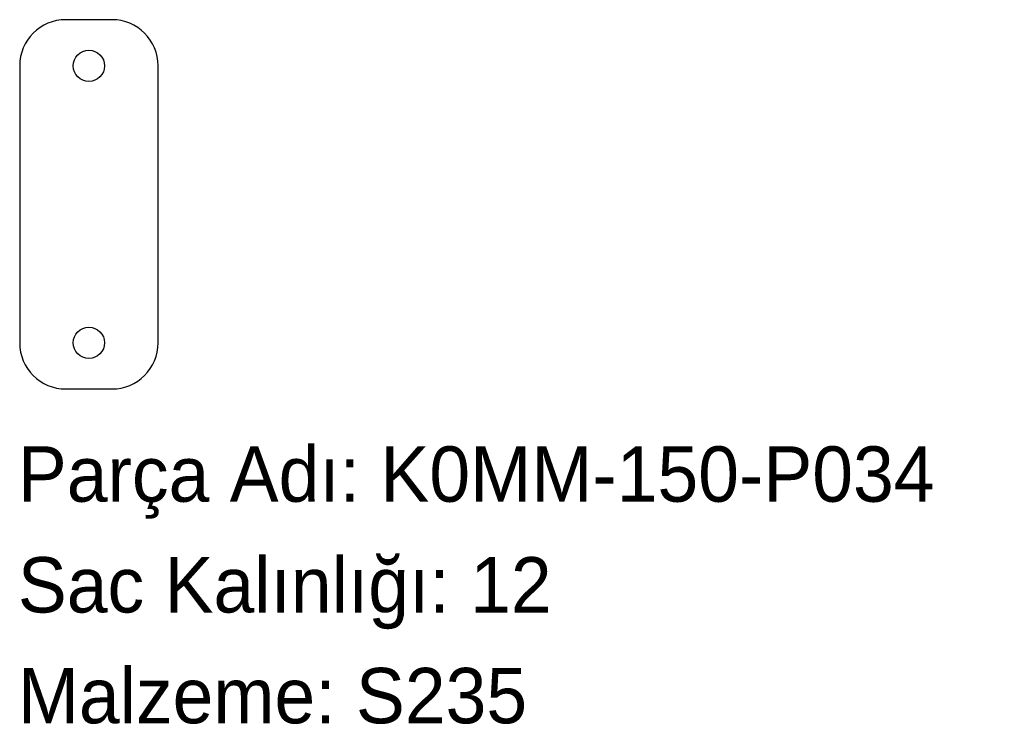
# Model space of a CAD drawing. Header units: millimetres. Extents: x 0 to 214, y -72 to 80.
import ezdxf

# ---------------------------------------------------------------- set-up
doc = ezdxf.new("R2010")
doc.units = ezdxf.units.MM
doc.linetypes.add('SLD-Katı', pattern=[0])
doc.linetypes.add('SLD-Sürekli', pattern=[0])
doc.layers.add('METIN', color=96, linetype='SLD-Katı')
doc.styles.add('SLDTEXTSTYLE0', font='ARIAL.TTF', dxfattribs={"width": 0.948, "bigfont": 'bigfont'})
doc.styles.add('SLDTEXTSTYLE1', font='ARIAL.TTF', dxfattribs={"width": 0.948})

msp = doc.modelspace()

# ---------------------------------------------------------------- linework, layer by layer
at = {"color": 7, "linetype": 'SLD-Sürekli', "lineweight": 25}
for p, q in [((20.4, 80.4), (10.4, 80.4)), ((0.4, 70.4), (0.4, 10.4)), ((30.4, 10.4), (30.4, 70.4)), ((10.4, 0.4), (20.4, 0.4))]:
    msp.add_line(p, q, dxfattribs=at)
for centre in [(15.4, 70.4), (15.4, 10.4)]:
    msp.add_circle(centre, 3.4, dxfattribs=at)
for centre, start, end in [((10.4, 70.4), 90, 180), ((20.4, 70.4), 0, 90), ((10.4, 10.4), 180, 270), ((20.4, 10.4), 270, 0)]:
    msp.add_arc(centre, 10, start, end, dxfattribs=at)

# ---------------------------------------------------------------- texts
at = {"layer": 'METIN', "char_height": 12, "attachment_point": 1}
for s, insert, style in [('Parça Adı: K0MM-150-P034', (0, -12.031187), 'SLDTEXTSTYLE0'), ('Sac Kalınlığı: 12', (0, -36.031187), 'SLDTEXTSTYLE0'), ('Malzeme: S235', (0, -60.031187), 'SLDTEXTSTYLE1')]:
    msp.add_mtext(s, dxfattribs=dict(at, insert=insert, style=style))

doc.saveas('drawing.dxf')
